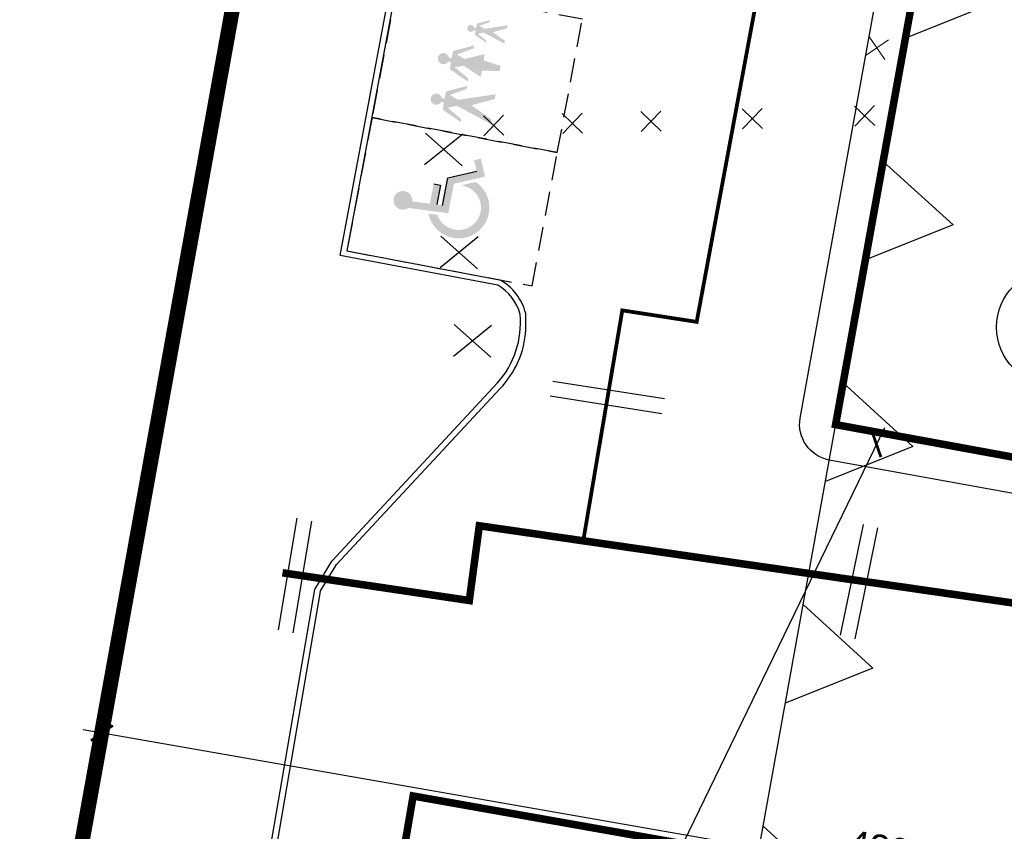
# Model space of a CAD drawing. Header units: millimetres. Extents: x -739347 to -337920, y 307687 to 603721.
# Tile 4 of 10: x -701909 to -675783, y 385827 to 407355. Entities that reach past the tile are written whole.
import ezdxf

# ---------------------------------------------------------------- set-up
doc = ezdxf.new("R2010")
doc.units = ezdxf.units.MM
doc.linetypes.add('DASHED', pattern=[19.049999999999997, 12.7, -6.35])
for name, color, linetype in [('01-działka', 1, 'DASHED'), ('01-działka drogi (projektowane)', 252, 'Continuous'), ('01-działka drogi (zmiana nawierzchni)', 250, 'DASHED'), ('01-działka linia zabudowy', 1, 'Continuous'), ('01-działka mapa jpg', 7, 'Continuous'), ('01-działka obrys budynków', 7, 'Continuous'), ('03-instalacje elektryka DO PRZENIESIENIA', 3, 'Continuous'), ('05-grafika', 251, 'Continuous'), ('05-tekst', 1, 'Continuous'), ('05-wymiary', 3, 'Continuous')]:
    doc.layers.add(name, color=color, linetype=linetype)
doc.layers.add('03-instalacje co', color=3, linetype='Continuous', lineweight=9)
doc.layers.add('IS_likwidacja', color=6, linetype='Continuous', lineweight=20)
doc.layers.add('CO _MPEC_RURY AROTprzewód elektroenergetyczny', color=7, linetype='Continuous', lineweight=25, true_color=0x000000)
doc.layers.get('01-działka mapa jpg').off()
doc.styles.get("Standard").update_dxf_attribs({"font": 'arial.ttf'})
doc.dimstyles.new('1-500', dxfattribs={"dimtxt": 700, "dimasz": 500, "dimexe": 500, "dimexo": 1500, "dimgap": 200, "dimtad": 1, "dimdec": 0, "dimlfac": 0.1, "dimrnd": 0.01, "dimtxsty": 'Standard', "dimblk": 'ARCHTICK', "dimcen": 100, "dimdle": 500, "dimse1": 1, "dimse2": 1, "dimclrd": 256, "dimclre": 252, "dimadec": 0, "dimazin": 0, "dimtfac": 1, "dimtdec": 0, "dimtmove": 0, "dimatfit": 3, "dimfxl": 1, "dimarcsym": 0})

# ---------------------------------------------------------------- blocks, each defined once
blk = doc.blocks.new('symbol_niepełnosprawny')
at = {"extrusion": (0, 0, -1)}
h = blk.add_hatch(color=256, dxfattribs=at)
edge = h.paths.add_edge_path()
edge.add_line((-1330.840858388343, -268.1138347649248), (-1405.574362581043, -437.5736456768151))
edge.add_line((-1405.574362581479, -437.5736461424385), (-1405.835432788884, -438.165627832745))
edge.add_line((-1405.835432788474, -438.1656273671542), (-959.2202789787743, -634.4203480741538))
edge.add_line((-959.2202789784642, -634.4203480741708), (-617.2710894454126, 140.9567125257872))
edge.add_line((-617.2710894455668, 140.95671252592), (178.0809532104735, 143.2405138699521))
edge.add_line((178.0809532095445, 143.2405134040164), (239.6537188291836, 1209.905088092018))
edge.add_ellipse((67.5022474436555, 1388.150437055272), major_axis=(-3.695930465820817, -247.7778714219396), ratio=0.999999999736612, start_angle=44.85822697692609, end_angle=356.6914963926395)
edge.add_line((49.51267237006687, 1140.998846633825), (22.28878144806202, 669.3818864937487))
edge.add_line((22.28878051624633, 669.3818864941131), (-516.9079938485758, 667.8336184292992))
edge.add_line((-516.9079938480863, 667.8336179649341), (-516.3743284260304, 481.9803080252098))
edge.add_line((-516.3743284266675, 481.9803084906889), (11.5586097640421, 483.4962331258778))
edge.add_line((11.55860883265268, 483.4962331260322), (2.616799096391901, 328.5915220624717))
edge.add_line((2.616800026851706, 328.5915220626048), (-738.5858189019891, 326.4632073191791))
edge.add_line((-738.5858189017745, 326.4632073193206), (-1054.376808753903, -389.5995799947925))
edge.add_line((-1054.376809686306, -389.5995799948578), (-1330.840858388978, -268.1138352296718))
edge = h.paths.add_edge_path()
edge.add_ellipse((-19.09335016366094, -98.93695428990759), major_axis=(-23.44761576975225, -594.2706471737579), ratio=0.9999999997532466, start_angle=-92.29864985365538, end_angle=152.4425303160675, ccw=False)
edge.add_line((-611.9453689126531, -51.67305180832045), (-772.7533167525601, -416.3084936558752))
edge.add_ellipse((-19.09335016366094, -98.93695428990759), major_axis=(-29.60024907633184, -817.2220412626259), ratio=0.9999999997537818, start_angle=-65.08931749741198, end_angle=159.8258078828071)
edge.add_line((290.5306861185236, 657.9388581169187), (276.6263025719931, 417.0642859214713))
for p, q in [((516.9079938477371, 667.833617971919), (516.3743284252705, 481.9803080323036)), ((516.3743284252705, 481.9803080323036), (-11.55860883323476, 483.4962331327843)), ((-2.616800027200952, 328.5915220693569), (738.5858198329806, 326.4632073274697)), ((738.5858198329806, 326.4632073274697), (1054.376809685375, -389.5995799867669))]:
    blk.add_line(p, q)
blk = doc.blocks.new('LINIE ZABUD')
at = {"layer": '01-działka linia zabudowy'}
blk.add_line((92029.32216656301, 100337.1492200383), (140084.7469289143, 160466.9093636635), dxfattribs=at)
for points in [[(125168.9132211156, 141803.3452056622), (125999.2392736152, 139440.6286450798), (123511.5983646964, 139729.6158547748)], [(121439.9547941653, 137137.4541661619), (122270.2808466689, 134774.7376055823), (119782.6399377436, 135063.7248152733)], [(117710.9963672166, 132471.5631266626), (118541.322419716, 130108.8465660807), (116053.6815107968, 130397.8337757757)], [(113982.0379402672, 127805.6720871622), (114812.3639927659, 125442.9555265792), (112324.7230838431, 125731.9427362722)], [(110253.0795133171, 123139.7810476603), (111083.4055658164, 120777.0644870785), (108595.7646568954, 121066.0516967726)]]:
    blk.add_lwpolyline(points, dxfattribs=at)
blk = doc.blocks.new('A$C0D3E50CA')
at = {"extrusion": (-2.740604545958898e-09, -5.364826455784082e-09, 1), "const_width": 100, "elevation": -0.0007126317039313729}
blk.add_lwpolyline([(-726541.3069934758, 520158.0802839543), (-726540.7353710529, 520161.0253217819), (-726050.9113650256, 523120.7672772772), (-740524.2256780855, 525451.5981134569), (-743186.9398430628, 511130.5137421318), (-745159.9545094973, 511435.3203190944), (-746207.2213144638, 505256.3338222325)], dxfattribs=at)
at = {"extrusion": (-2.740604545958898e-09, -5.364826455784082e-09, 1), "elevation": -0.0005231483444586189}
blk.add_lwpolyline([(-711192.6089289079, 467879.6669430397, 200, 200, 0), (-704813.3498087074, 505219.3993409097, 200, 200, 0), (-714285.2769811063, 506837.6186992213, 200, 200, 0), (-718033.5526701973, 504103.4132538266, 200, 200, 0), (-716878.2438905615, 502473.6516017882, 200, 200, 0), (-722231.3075928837, 498681.3369928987, 200, 200, 0), (-733747.1020948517, 500673.5731042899, 200, 200, 0), (-733343.5110685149, 503464.3819331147, 200, 200, 0), (-748954.0682246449, 505721.8926301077, 200, 200, 0), (-749219.6699084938, 503739.6071447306, 200, 200, 0), (-754176.7056135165, 504475.152393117, 200, 0, 0)], format="xyseb", dxfattribs=at)
at = {"layer": 'CO _MPEC_RURY AROTprzewód elektroenergetyczny', "linetype": 'Continuous', "extrusion": (-2.740604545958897e-09, -5.364826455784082e-09, 1)}
for points, elevation in [([(-744036.5769588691, 509087.710882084), (-747000.5051644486, 509551.5315044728)], -0.0007126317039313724), ([(-744113.9079115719, 508695.2571609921), (-747077.8361208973, 509159.0777828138)], -0.0007126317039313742)]:
    blk.add_lwpolyline(points, dxfattribs=dict(at, elevation=elevation))
at = {"layer": 'CO _MPEC_RURY AROTprzewód elektroenergetyczny', "linetype": 'Continuous', "extrusion": (-2.740604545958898e-09, -5.364826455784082e-09, 1)}
for points, elevation in [([(-754284.7442602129, 502965.8646987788), (-753787.9230355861, 505924.4401448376)], -0.0005231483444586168), ([(-753893.1766682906, 502884.1651247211), (-753396.3554431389, 505842.7405670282)], -0.0005231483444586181), ([(-739373.606717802, 502822.1132267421), (-738764.689325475, 505759.6665638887)], -0.0005231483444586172), ([(-738985.4274809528, 502725.5892425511), (-738376.5100882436, 505663.1425759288)], -0.0005231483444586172)]:
    blk.add_lwpolyline(points, dxfattribs=dict(at, elevation=elevation))
blk = doc.blocks.new('instalacje sanitarne2')
at = {"layer": 'IS_likwidacja'}
for p, q in [((-1381.082644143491, 143246.9652396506, 0.0008538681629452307), (-1148.042028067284, 142534.0893238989, 0.0008530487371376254)), ((-1621.000293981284, 142774.0069737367, 0.0008556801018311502), (-908.1243782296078, 143007.0475898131, 0.0008512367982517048)), ((483.6298373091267, 142301.0521043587, 0.0008598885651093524), (716.6704533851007, 141588.176188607, 0.0008590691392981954)), ((243.7121874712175, 141828.0938384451, 0.0008617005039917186), (956.58810322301, 142061.1344545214, 0.0008572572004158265)), ((2342.74559868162, 141357.9780185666, 0.0008658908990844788), (2575.786214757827, 140645.1021028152, 0.0008650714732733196)), ((2102.827948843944, 140885.0197526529, 0.0008677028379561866), (2815.703864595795, 141118.0603687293, 0.0008632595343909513)), ((4741.426642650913, 140141.1985260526, 0.0008736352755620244), (4974.467258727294, 139428.3226103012, 0.0008728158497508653)), ((8619.520545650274, 140238.6499374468, 0.0008927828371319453), (8702.61745205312, 139493.2675495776, 0.000891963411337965)), ((4501.508992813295, 139668.2402601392, 0.0008754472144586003), (5214.384908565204, 139901.2808762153, 0.0008710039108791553)), ((8288.377804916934, 139824.4102903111, 0.0008945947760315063), (9033.76019278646, 139907.5071967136, 0.0008901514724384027)), ((7401.108094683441, 138792.021295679, 0.0008822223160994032), (7634.148710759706, 138079.1453799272, 0.0008814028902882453)), ((7161.19044484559, 138319.0630297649, 0.0008840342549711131), (7874.066360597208, 138552.1036458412, 0.0008795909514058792))]:
    blk.add_line(p, q, dxfattribs=at)
blk = doc.blocks.new('_ArchTick')
at = {"color": 0, "linetype": 'ByBlock', "const_width": 0.15}
blk.add_lwpolyline([(-0.5, -0.5), (0.5, 0.5)], dxfattribs=at)
blk = doc.blocks.new('*D2896')
at = {"layer": '05-wymiary', "lineweight": -2, "transparency": 16777216}
blk.add_line((-694409.515088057, 364673.3749035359), (-678955.7716937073, 396538.2485369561), dxfattribs=at)
at = {"layer": 'Defpoints', "color": 0, "transparency": 16777216}
for p in [(-680259.4895784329, 396614.8237891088, 0.001041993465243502), (-679173.9554019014, 396088.3642524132), (-695276.8655563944, 365649.7187247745)]:
    blk.add_point(p, dxfattribs=at)
at = {"layer": '05-wymiary', "lineweight": -2, "transparency": 16777216, "xscale": 500, "yscale": 500, "zscale": 500}
for p, rotation in [((-679173.9554019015, 396088.3642524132), 64.12766333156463), ((-694191.331379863, 365123.2591880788), 244.1276633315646)]:
    blk.add_blockref('_ArchTick', p, dxfattribs=dict(at, rotation=rotation))
at = {"layer": '05-wymiary', "color": 0, "transparency": 16777216, "insert": (-687184.3901884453, 380849.1475748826), "char_height": 700, "attachment_point": 5, "rotation": 64.12766333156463}
blk.add_mtext('3441', dxfattribs=at)
blk = doc.blocks.new('*D2900')
at = {"layer": '05-wymiary', "lineweight": -2, "transparency": 16777216}
blk.add_line((-657658.0812585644, 381083.4780966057), (-700220.4895309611, 388519.3858623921), dxfattribs=at)
at = {"layer": 'Defpoints', "color": 0, "transparency": 16777216}
for p in [(-699552.3223877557, 389438.6099173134, 0.001041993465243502), (-699727.9497286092, 388433.3362075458), (-657974.9937200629, 382174.8014612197, 0.001041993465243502)]:
    blk.add_point(p, dxfattribs=at)
at = {"layer": '05-wymiary', "lineweight": -2, "transparency": 16777216, "xscale": 500, "yscale": 500, "zscale": 500}
for p, rotation in [((-699727.9497286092, 388433.3362075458), 170.0901001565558), ((-658150.6210609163, 381169.5277514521), 350.0901001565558)]:
    blk.add_blockref('_ArchTick', p, dxfattribs=dict(at, rotation=rotation))
at = {"layer": '05-wymiary', "color": 0, "transparency": 16777216, "insert": (-678844.3842474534, 385344.636858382), "char_height": 700, "attachment_point": 5, "rotation": 350.0901001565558}
blk.add_mtext('4221', dxfattribs=at)

msp = doc.modelspace()

# ---------------------------------------------------------------- hatches: boundary and pattern name
at = {"layer": '05-grafika'}
h = msp.add_hatch(color=256, dxfattribs=at)
h.dxf.hatch_style = 1
edge = h.paths.add_edge_path()
edge.add_line((-689800.4953651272, 407131.7047639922), (-689845.5759612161, 407139.5806142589))
edge.add_arc((-689936.8371251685, 407123.4890140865), 92.66897885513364, 9.999874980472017, 329.78861032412)
edge.add_line((-689856.7549297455, 407076.8587490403), (-689811.4597988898, 407068.9454182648))
edge.add_line((-689811.4597988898, 407068.9454182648), (-689829.3173781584, 406966.730382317))
edge.add_arc((-689806.4957978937, 406962.7433154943), 23.16724471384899, 170.0901001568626, 235.1903939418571)
edge.add_line((-689819.7208480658, 406943.7217678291), (-689536.312045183, 406746.6770423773))
edge.add_line((-689536.3120451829, 406746.6770423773), (-689527.3411448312, 406798.025597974))
edge.add_line((-689527.3411448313, 406798.025597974), (-689751.7755646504, 406982.8759064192))
edge.add_line((-689751.7755646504, 406982.8759064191), (-689595.9482501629, 407012.6337237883))
edge.add_line((-689595.9482501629, 407012.6337237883), (-689046.6778064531, 406718.2645894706))
edge.add_line((-689046.6778064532, 406718.2645894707), (-689033.3359209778, 406794.6322361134))
edge.add_line((-689033.3359209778, 406794.6322361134), (-689360.0992955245, 407022.9231690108))
edge.add_line((-689360.0992955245, 407022.9231690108), (-688975.2871712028, 407126.8975983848))
edge.add_line((-688975.2871712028, 407126.8975983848), (-688961.7686404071, 407204.2763455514))
edge.add_line((-688961.7686404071, 407204.2763455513), (-689578.3120042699, 407113.5818691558))
edge.add_line((-689578.3120042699, 407113.5818691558), (-689712.870155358, 407193.2583061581))
edge.add_line((-689712.870155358, 407193.2583061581), (-689441.3479637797, 407290.2421498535))
edge.add_line((-689441.3479637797, 407290.2421498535), (-689432.3770634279, 407341.5907054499))
edge.add_line((-689432.3770634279, 407341.5907054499), (-689765.808348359, 407252.3116395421))
edge.add_arc((-689759.8162055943, 407229.9327331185), 23.16724471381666, 104.9898063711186, 170.0901001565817)
edge.add_line((-689782.637785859, 407233.9197999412), (-689800.4953651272, 407131.7047639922))
edge = h.paths.add_edge_path()
edge.add_line((-690446.2373104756, 406334.282216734), (-690518.9555865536, 406346.9865353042))
edge.add_arc((-690666.1664730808, 406321.0296153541), 149.4817942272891, 9.999874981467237, 329.7886103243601)
edge.add_line((-690536.988074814, 406245.8116106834), (-690463.9237385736, 406233.0468333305))
edge.add_line((-690463.9237385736, 406233.0468333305), (-690492.7293110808, 406068.1665556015))
edge.add_arc((-690455.9164443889, 406061.7351272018), 37.37044855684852, 170.0901001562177, 235.1903939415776)
edge.add_line((-690477.2494109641, 406031.0519891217), (-690020.0904255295, 405713.2045339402))
edge.add_line((-690020.0904255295, 405713.2045339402), (-690005.6197116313, 405796.0334839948))
edge.add_line((-690005.6197116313, 405796.0334839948), (-690367.6487333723, 406094.2104587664))
edge.add_line((-690367.6487333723, 406094.2104587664), (-690128.0171274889, 406133.9716072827))
edge.add_line((-690128.0171274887, 406133.9716072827), (-689674.2766002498, 405836.0744662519))
edge.add_line((-689674.2766002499, 405836.074466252), (-689644.6842258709, 406005.4583208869))
edge.add_line((-689644.6842258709, 406005.4583208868), (-689173.922225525, 405989.9299885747))
edge.add_line((-689173.922225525, 405989.9299885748), (-689149.6627863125, 406128.7886442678))
edge.add_line((-689149.6627863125, 406128.7886442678), (-689597.8036500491, 406273.7981485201))
edge.add_line((-689597.8036500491, 406273.7981485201), (-689568.2112756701, 406443.1820031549))
edge.add_line((-689568.2112756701, 406443.1820031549), (-690100.4512969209, 406315.7310332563))
edge.add_line((-690100.4512969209, 406315.7310332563), (-690308.591001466, 406432.2511360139))
edge.add_line((-690308.591001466, 406432.251136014), (-689866.9064641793, 406590.0145360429))
edge.add_line((-689866.9064641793, 406590.0145360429), (-689852.4357502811, 406672.843486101))
edge.add_line((-689852.4357502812, 406672.843486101), (-690390.2846328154, 406528.8298676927))
edge.add_arc((-690380.6188712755, 406492.7310660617), 37.37044855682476, 104.9898063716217, 170.0901001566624)
edge.add_line((-690417.4317379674, 406499.1624944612), (-690446.2373104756, 406334.2822167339))
edge = h.paths.add_edge_path()
edge.add_line((-690633.9668060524, 405259.7369578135), (-690706.68508213, 405272.4412763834))
edge.add_arc((-690853.8959686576, 405246.4843564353), 149.4817942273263, 9.99987498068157, 329.7886103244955)
edge.add_line((-690724.7175703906, 405171.266351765), (-690651.6532341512, 405158.5015744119))
edge.add_line((-690651.6532341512, 405158.5015744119), (-690680.4588066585, 404993.6212966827))
edge.add_arc((-690643.6459399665, 404987.1898682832), 37.37044855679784, 170.0901001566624, 235.1903939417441)
edge.add_line((-690664.9789065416, 404956.5067302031), (-690207.819921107, 404638.6592750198))
edge.add_line((-690207.8199211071, 404638.6592750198), (-690193.3492072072, 404721.4882250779))
edge.add_line((-690193.3492072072, 404721.4882250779), (-690555.3782289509, 405019.6651998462))
edge.add_line((-690555.3782289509, 405019.6651998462), (-690304.0174516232, 405067.6667208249))
edge.add_line((-690304.0174516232, 405067.6667208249), (-689418.0043277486, 404592.8279246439))
edge.add_line((-689418.0043277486, 404592.8279246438), (-689396.4828973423, 404716.0144859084))
edge.add_line((-689396.4828973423, 404716.0144859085), (-689923.5759560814, 405084.2643433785))
edge.add_line((-689923.5759560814, 405084.2643433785), (-689302.8460473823, 405251.9826505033))
edge.add_line((-689302.8460473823, 405251.9826505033), (-689281.0396752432, 405376.8001903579))
edge.add_line((-689281.0396752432, 405376.8001903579), (-690275.5689059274, 405230.5034120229))
edge.add_line((-690275.5689059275, 405230.5034120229), (-690492.6209777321, 405359.0272924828))
edge.add_line((-690492.6209777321, 405359.0272924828), (-690054.6359597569, 405515.4692771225))
edge.add_line((-690054.6359597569, 405515.4692771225), (-690040.165245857, 405598.2982271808))
edge.add_line((-690040.165245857, 405598.2982271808), (-690578.0141283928, 405454.2846087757))
edge.add_arc((-690568.3483668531, 405418.1858071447), 37.37044855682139, 104.9898063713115, 170.0901001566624)
edge.add_line((-690605.161233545, 405424.6172355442), (-690633.9668060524, 405259.7369578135))

# ---------------------------------------------------------------- linework, layer by layer
at = {"layer": '01-działka', "ltscale": 100, "const_width": 400, "flags": 128}
msp.add_lwpolyline([(-690854.4490898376, 437569.5064612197), (-656229.3843171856, 430996.4821657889), (-661580.860395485, 405435.4094852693), (-642855.6850069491, 401461.4621715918), (-653190.193107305, 344266.242177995), (-677089.3226828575, 348768.0721578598), (-678213.2413702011, 351604.849694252), (-699605.7361512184, 355832.0670976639), (-701540.3331441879, 356446.0984296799), (-704817.9813042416, 360302.0864398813), (-690854.4490898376, 437569.5064612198)], dxfattribs=at)
at = {"layer": '01-działka drogi (projektowane)', "color": 7}
for p, q in [((-687766.1173288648, 430413.5442725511, -0.001782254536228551), (-693226.5398243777, 401219.7747222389, -0.009076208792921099)), ((-693226.5398243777, 401219.7747222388, -0.006079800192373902), (-689173.8712459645, 400454.8481971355, -0.006079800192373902)), ((-693934.4649259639, 392184.1766297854), (-697315.5916854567, 372492.4980109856, -0.001041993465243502))]:
    msp.add_line(p, q, dxfattribs=at)
for points, elevation in [([(-689819.0414991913, 353898.1885866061, 0.002465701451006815), (-689777.3760928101, 353962.8344368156), (-688958.6689999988, 357017.7100163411, 0.2281068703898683), (-691240.190274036, 362853.0039233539), (-692323.537306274, 361375.9863569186), (-696355.300862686, 364333.1611277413), (-695250.8410799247, 365837.8412396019, -0.2531138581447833), (-697547.6523366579, 372049.5963209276), (-695772.8557381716, 382363.7745020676), (-694077.5758621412, 392237.0827380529), (-693624.3808416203, 392996.2870087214), (-689227.5968234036, 397720.708609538, 0.2059383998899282), (-688630.9741612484, 399537.728168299, 0.2038969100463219), (-689224.9409020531, 400311.8389021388), (-693401.5153606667, 401100.1522136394), (-687885.915046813, 430588.9261366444), (-683792.7192209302, 429812.9695560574, 0.3703515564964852), (-680875.0282512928, 432237.3385010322, 0.0411120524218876), (-680690.1808489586, 435192.0445223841), (-680635.2396088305, 435629.5501711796), (-690854.4490898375, 437569.5064612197), (-704817.7226666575, 360301.7821657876)], -0.001041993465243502), ([(-688478.9018174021, 399126.6688097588), (-688482.670475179, 399563.1048378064, 0.2111561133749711), (-689173.8712459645, 400454.8481971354)], 0.004125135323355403)]:
    msp.add_lwpolyline(points, format="xyb", dxfattribs=dict(at, elevation=elevation))
msp.add_lwpolyline([(-665692.547311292, 398284.5312487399), (-665692.547311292, 398284.5312487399), (-666439.0268007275, 394129.9924811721), (-666439.0268007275, 394129.9924811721), (-666439.0268007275, 394129.9924811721), (-666610.9899738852, 393172.9297894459), (-666610.9899738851, 393172.9297894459), (-666610.9899738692, 393172.9297895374), (-680433.1208068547, 395674.144674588, -0.4069592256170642), (-681200.1686936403, 396788.455014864), (-678654.1189983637, 410878.4364572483, -0.4000414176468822), (-677534.1743771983, 411637.1623917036), (-664664.3040822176, 409342.2019285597), (-664044.549500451, 412839.442591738), (-667678.1242307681, 413412.7964946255, -0.4074837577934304), (-669932.0435479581, 416832.4012533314, 0.01593316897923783), (-669041.1502016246, 421545.2025304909), (-662680.4595041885, 420432.0916328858), (-663623.4873211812, 415044.8603844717), (-661542.9453688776, 412896.729293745), (-663280.1388170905, 403138.222034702), (-664616.0213814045, 402573.019682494), (-664946.0678218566, 402439.0700163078), (-665692.547311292, 398284.53124874)], format="xyb", dxfattribs=at)
msp.add_lwpolyline([(-693934.4649259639, 392184.1766297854), (-693503.7373631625, 392905.7428217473), (-689163.9885125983, 397568.8791338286)], dxfattribs=at)
msp.add_arc((-690919.575876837, 399270.3900418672, 0.004125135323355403), 2444.901972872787, 315.8229578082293, 356.6299794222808, dxfattribs=at)
at = {"layer": '01-działka drogi (zmiana nawierzchni)', "color": 7, "linetype": 'DASHED', "ltscale": 50, "elevation": -0.00920578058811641}
for points in [[(-692558.8422043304, 404757.3133991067), (-687645.594042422, 403829.9555935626), (-686977.8964224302, 407367.4942701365), (-691891.1445843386, 408294.8520756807), (-692558.8422043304, 404757.3133991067)], [(-693226.5398243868, 401219.774722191), (-688313.2916624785, 400292.4169166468), (-687645.5940424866, 403829.9555932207), (-692558.8422043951, 404757.313398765), (-693226.5398243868, 401219.774722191)]]:
    msp.add_lwpolyline(points, dxfattribs=at)
at = {"layer": '01-działka obrys budynków', "color": 7, "const_width": 200}
msp.add_lwpolyline([(-677713.4398854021, 410704.8052273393), (-664775.0012872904, 408392.3408185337), (-667308.3590789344, 394241.0167699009), (-680259.4895784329, 396614.8237891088), (-677713.4398854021, 410704.8052273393)], dxfattribs=at)
at = {"layer": '01-działka obrys budynków', "color": 7, "const_width": 200, "elevation": -0.001041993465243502}
msp.add_lwpolyline([(-669261.4368800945, 382831.2920976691), (-671066.7851746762, 372766.7171426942), (-693194.5993181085, 376733.9093227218), (-691468.7274888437, 386763.6523120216)], close=True, dxfattribs=at)
at = {"layer": '03-instalacje elektryka DO PRZENIESIENIA', "color": 7, "linetype": 'ByBlock', "extrusion": (2.909849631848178e-09, -3.275653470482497e-09, 1)}
for points, elevation in [([(-690149.9967577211, 404320.2166303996), (-691164.7955844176, 403501.7008901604)], 0.001561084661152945), ([(-691144.583361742, 404344.0809256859), (-690170.2089803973, 403477.8365948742)], 0.00155811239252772), ([(-689740.152129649, 401593.1976188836), (-690754.9509563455, 400774.6818786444)], 0.00154757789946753), ([(-690734.7387336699, 401617.0619141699), (-689760.3643523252, 400750.8175833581)], 0.001544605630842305), ([(-689386.8967876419, 399242.711684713), (-690401.6956143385, 398424.1959444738)], 0.001535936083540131), ([(-690381.4833916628, 399266.5759799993), (-689407.1090103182, 398400.3316491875)], 0.001532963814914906)]:
    msp.add_lwpolyline(points, dxfattribs=dict(at, elevation=elevation))
at = {"layer": '05-tekst', "color": 7}
msp.add_circle((-674439.6771097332, 399199.0042276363, 0.0003361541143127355), 1547.839989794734, dxfattribs=at)

# ---------------------------------------------------------------- block references
at = {"layer": '01-działka linia zabudowy', "rotation": 28.38890749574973}
msp.add_blockref('LINIE ZABUD', (-720631.1153846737, 225211.5444397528), dxfattribs=at)
at = {"layer": '01-działka mapa jpg', "extrusion": (-2.740604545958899e-09, -5.364826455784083e-09, 1), "rotation": 28.3889074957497}
msp.add_blockref('instalacje sanitarne2', (-620283.2453245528, 279444.3308940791, -0.001518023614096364), dxfattribs=at)
at = {"layer": '03-instalacje co', "color": 7, "extrusion": (2.221144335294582e-09, -1.948201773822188e-09, 1)}
msp.add_blockref('A$C0D3E50CA', (59240.83698482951, -111790.7649405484, -0.002184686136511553), dxfattribs=at)
at = {"layer": '05-grafika', "rotation": 79.23980065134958}
msp.add_blockref('symbol_niepełnosprawny', (-690363.1056340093, 402370.2940617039, -0.00920578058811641), dxfattribs=at)

# ---------------------------------------------------------------- dimensions: what is measured, and where the dimension line sits
at = {"layer": '05-wymiary'}
dim = msp.add_aligned_dim(p1=(-695276.8655563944, 365649.7187247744, -0.001041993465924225), p2=(-680259.4895784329, 396614.8237891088), distance=-1206.4593205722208, dimstyle='1-500', dxfattribs=at)
dim.commit()
dim.dimension.update_dxf_attribs({"geometry": '*D2896', "text_midpoint": (-687184.3901884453, 380849.1475748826, -0.001041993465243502)})
dim = msp.add_linear_dim(base=(-699727.9497286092, 388433.3362075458, -0.001041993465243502), p1=(-657974.9937200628, 382174.8014612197), p2=(-699552.3223877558, 389438.6099173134), angle=350.0901001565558, dimstyle='1-500', dxfattribs=at)
dim.commit()
dim.dimension.update_dxf_attribs({"geometry": '*D2900', "text_midpoint": (-678844.3842474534, 385344.636858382, -0.001041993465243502)})

doc.saveas('drawing.dxf')
